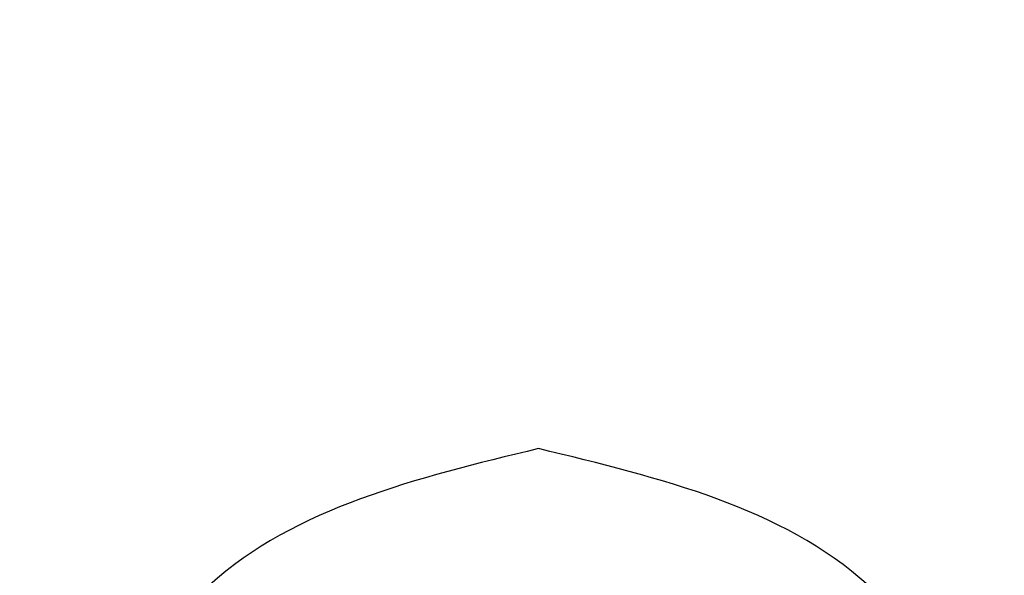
# Model space of a CAD drawing. Header units: inches. Extents: x -832 to -627, y -264 to 26.
# Tile 12 of 23: x -763.771 to -763.312, y -55.119 to -54.86. Entities that reach past the tile are written whole.
import ezdxf

# ---------------------------------------------------------------- set-up
doc = ezdxf.new("R2010")
doc.units = ezdxf.units.IN

# ---------------------------------------------------------------- blocks, each defined once
blk = doc.blocks.new('MEMBRANA__2', base_point=(-797.2500010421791, -81.75000026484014))
at = {"color": 7, "linetype": 'Continuous'}
for points in [[(-763.960760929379, -55.42816791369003), (-763.9619007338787, -55.42689125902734), (-763.9630713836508, -55.4255767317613), (-763.9642725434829, -55.42422451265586), (-763.9655038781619, -55.42283478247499), (-763.966765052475, -55.42140772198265), (-763.9680557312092, -55.41994351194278), (-763.9693755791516, -55.41844233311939), (-763.9707242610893, -55.41690436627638), (-763.9721014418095, -55.41532979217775), (-763.9735067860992, -55.41371879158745), (-763.9749399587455, -55.41207154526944), (-763.9764006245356, -55.41038823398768), (-763.9778884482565, -55.40866903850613), (-763.9794030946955, -55.40691413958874), (-763.9809442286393, -55.40512371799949), (-763.9825115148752, -55.40329795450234), (-763.9841046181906, -55.40143702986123), (-763.9857232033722, -55.39954112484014), (-763.9873669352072, -55.39761042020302), (-763.9890354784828, -55.39564509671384), (-763.9907284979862, -55.39364533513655), (-763.9924456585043, -55.39161131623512), (-763.9941866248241, -55.3895432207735), (-763.9959510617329, -55.38744122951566), (-763.9977386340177, -55.38530552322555), (-763.9995490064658, -55.38313628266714), (-764.0013818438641, -55.38093368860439), (-764.0032368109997, -55.37869792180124), (-764.0051135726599, -55.37642916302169), (-764.0070117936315, -55.37412759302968), (-764.0089311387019, -55.37179339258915), (-764.0108712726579, -55.36942674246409), (-764.0128318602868, -55.36702782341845), (-764.0148125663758, -55.36459681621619), (-764.016813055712, -55.36213390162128), (-764.0188329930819, -55.35963926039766), (-764.0208720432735, -55.35711307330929), (-764.0229298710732, -55.35455552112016), (-764.0250061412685, -55.35196678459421), (-764.0271005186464, -55.3493470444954), (-764.0292126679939, -55.34669648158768), (-764.0313422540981, -55.34401527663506), (-764.0334889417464, -55.34130361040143), (-764.0356523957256, -55.33856166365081), (-764.0378322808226, -55.33578961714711), (-764.0400282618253, -55.33298765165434), (-764.0422400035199, -55.33015594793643), (-764.0444671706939, -55.32729468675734), (-764.0467094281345, -55.32440404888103), (-764.0489664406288, -55.32148421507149), (-764.0512378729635, -55.31853536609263), (-764.0535233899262, -55.31555768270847), (-764.0558226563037, -55.31255134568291), (-764.0581353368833, -55.30951653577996), (-764.060461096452, -55.30645343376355), (-764.0627995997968, -55.30336222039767), (-764.0651505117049, -55.30024307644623), (-764.0675134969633, -55.29709618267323), (-764.0698882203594, -55.29392171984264), (-764.0722743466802, -55.29071986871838), (-764.0746715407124, -55.28749081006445), (-764.0770794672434, -55.28423472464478), (-764.0794977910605, -55.28095179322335), (-764.0819261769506, -55.27764219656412), (-764.0843642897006, -55.27430611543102), (-764.0868117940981, -55.27094373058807), (-764.0892683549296, -55.26755522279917), (-764.0917336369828, -55.26414077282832), (-764.0942073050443, -55.26070056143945), (-764.0966890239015, -55.25723476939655), (-764.0991784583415, -55.25374357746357), (-764.1016752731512, -55.25022716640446), (-764.1041791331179, -55.2466857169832), (-764.1066897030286, -55.24311940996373), (-764.1092066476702, -55.23952842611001), (-764.1117296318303, -55.23591294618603), (-764.1142583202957, -55.23227315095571), (-764.1167923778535, -55.22860922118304), (-764.1193314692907, -55.22492133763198), (-764.1218752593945, -55.22120968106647), (-764.1244234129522, -55.21747443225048), (-764.1269755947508, -55.21371577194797), (-764.1295314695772, -55.20993388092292), (-764.1320907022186, -55.20612893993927), (-764.1346529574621, -55.20230112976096), (-764.1372179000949, -55.19845063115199), (-764.1397851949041, -55.19457762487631), (-764.1423545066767, -55.19068229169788), (-764.1449255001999, -55.18676481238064), (-764.1474978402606, -55.18282536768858), (-764.1500711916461, -55.17886413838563), (-764.1526452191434, -55.17488130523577), (-764.1552195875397, -55.17087704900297), (-764.157793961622, -55.16685155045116), (-764.1603680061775, -55.16280499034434), (-764.1629413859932, -55.15873754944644), (-764.1655137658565, -55.15464940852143), (-764.168084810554, -55.15054074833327), (-764.1706541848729, -55.1464117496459), (-764.1732215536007, -55.14226259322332), (-764.1757865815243, -55.13809345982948), (-764.1783489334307, -55.13390453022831), (-764.180908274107, -55.12969598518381), (-764.1834642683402, -55.1254680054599), (-764.1860165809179, -55.12122077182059), (-764.1885648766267, -55.11695446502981), (-764.1911088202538, -55.11266926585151), (-764.1936480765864, -55.10836535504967), (-764.1961823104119, -55.10404291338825), (-764.1987111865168, -55.09970212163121), (-764.2012343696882, -55.09534316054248), (-764.2037515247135, -55.09096621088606), (-764.2062623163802, -55.0865714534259), (-764.2087664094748, -55.08215906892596), (-764.2112634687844, -55.07772923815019), (-764.2137531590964, -55.07328214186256), (-764.2162351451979, -55.06881796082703), (-764.2187090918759, -55.06433687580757), (-764.221174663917, -55.0598390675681), (-764.2236315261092, -55.05532471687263), (-764.2260793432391, -55.05079400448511), (-764.2285177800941, -55.04624711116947), (-764.2309465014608, -55.04168421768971), (-764.2333651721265, -55.03710550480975), (-764.2357734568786, -55.03251115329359), (-764.2381710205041, -55.02790134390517), (-764.2405575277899, -55.02327625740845), (-764.2429326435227, -55.01863607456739), (-764.2452960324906, -55.01398097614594), (-764.2476473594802, -55.0093111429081), (-764.2499862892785, -55.00462675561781), (-764.2523124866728, -54.99992799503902), (-764.2546256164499, -54.99521504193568), (-764.2569253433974, -54.99048807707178), (-764.2592113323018, -54.98574728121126), (-764.2614832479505, -54.98099283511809), (-764.2637407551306, -54.97622491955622), (-764.2659835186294, -54.97144371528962), (-764.2682112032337, -54.96664940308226), (-764.2704234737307, -54.96184216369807), (-764.2726199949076, -54.95702217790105), (-764.2748004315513, -54.95218962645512), (-764.276964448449, -54.94734469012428), (-764.2791117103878, -54.94248754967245), (-764.2812418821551, -54.93761838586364), (-764.2833546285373, -54.93273737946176), (-764.2854496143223, -54.9278447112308), (-764.2875265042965, -54.92294056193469), (-764.2895849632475, -54.91802511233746), (-764.2916246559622, -54.91309854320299), (-764.2936452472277, -54.90816103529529), (-764.295646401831, -54.90321276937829), (-764.2976277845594, -54.89825392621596), (-764.2995890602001, -54.89328468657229), (-764.3015298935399, -54.88830523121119), (-764.3034499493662, -54.88331574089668), (-764.3053488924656, -54.87831639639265), (-764.3072263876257, -54.87330737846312), (-764.3090820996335, -54.86828886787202), (-764.3109156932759, -54.86326104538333), (-764.3127268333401, -54.85822409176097), (-764.3145151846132, -54.85317818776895), (-764.3162804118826, -54.84812351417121), (-764.318022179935, -54.84306025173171), (-764.3197401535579, -54.8379885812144), (-764.3214339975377, -54.83290868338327), (-764.3231033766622, -54.82782073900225), (-764.3247479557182, -54.82272492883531), (-764.3263673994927, -54.81762143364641), (-764.3279613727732, -54.81251043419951), (-764.3295295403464, -54.80739211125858), (-764.3310715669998, -54.80226664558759), (-764.3325871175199, -54.79713421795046), (-764.3340758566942, -54.79199500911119), (-764.3355374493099, -54.78684919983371), (-764.3369715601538, -54.781696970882), (-764.3383778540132, -54.77653850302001), (-764.3397559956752, -54.77137397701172), (-764.3411056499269, -54.76620357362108), (-764.3424264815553, -54.76102747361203), (-764.3437181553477, -54.75584585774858), (-764.3449803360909, -54.75065890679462), (-764.3462126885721, -54.74546680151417), (-764.3474148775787, -54.74026972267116), (-764.3485865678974, -54.73506785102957), (-764.3497274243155, -54.72986136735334), (-764.3508371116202, -54.72465045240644), (-764.3519152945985, -54.71943528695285), (-764.352961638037, -54.71421605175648), (-764.353975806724, -54.70899292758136), (-764.3549574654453, -54.70376609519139), (-764.3559062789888, -54.69853573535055), (-764.3568219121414, -54.69330202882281), (-764.3576677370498, -54.68828453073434), (-764.3584825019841, -54.68326328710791), (-764.3592659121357, -54.67823745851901), (-764.3600176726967, -54.67320620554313), (-764.3607374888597, -54.66816868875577), (-764.3614250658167, -54.66312406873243), (-764.3620801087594, -54.65807150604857), (-764.3627023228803, -54.65301016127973), (-764.3632914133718, -54.64793919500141), (-764.3638470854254, -54.64285776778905), (-764.3643690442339, -54.6377650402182), (-764.3648569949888, -54.63266017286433), (-764.3653106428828, -54.62754232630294), (-764.3657296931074, -54.62241066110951), (-764.3661138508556, -54.61726433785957), (-764.3664628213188, -54.61210251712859), (-764.3667763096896, -54.60692435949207), (-764.3670540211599, -54.60172902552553), (-764.3672956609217, -54.5965156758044), (-764.3675009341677, -54.59128347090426), (-764.3676695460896, -54.58603157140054), (-764.3678012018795, -54.58075913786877), (-764.3678956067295, -54.57546533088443), (-764.367952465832, -54.57014931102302), (-764.367971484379, -54.56481023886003), (-764.3679524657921, -54.56043028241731), (-764.3678955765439, -54.55605945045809), (-764.3678010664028, -54.55169820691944), (-764.3676691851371, -54.54734701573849), (-764.3675001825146, -54.5430063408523), (-764.3672943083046, -54.53867664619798), (-764.3670518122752, -54.53435839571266), (-764.3667729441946, -54.5300520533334), (-764.3664579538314, -54.52575808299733), (-764.3661070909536, -54.52147694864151), (-764.3657206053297, -54.51720911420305), (-764.3652987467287, -54.51295504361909), (-764.3648417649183, -54.5087152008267), (-764.3643499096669, -54.50449004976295), (-764.3638234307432, -54.50028005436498), (-764.3632625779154, -54.49608567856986), (-764.362667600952, -54.49190738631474), (-764.3620387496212, -54.48774564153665), (-764.3613762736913, -54.4836009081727), (-764.3606804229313, -54.47947365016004), (-764.3599514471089, -54.47536433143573), (-764.3591895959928, -54.47127341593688), (-764.3583951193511, -54.46720136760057), (-764.3575682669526, -54.46314865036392), (-764.3567092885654, -54.45911572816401), (-764.3558184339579, -54.45510306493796), (-764.3548959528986, -54.45111112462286), (-764.3539420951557, -54.44714037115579), (-764.3529571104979, -54.44319126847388), (-764.3519412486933, -54.4392642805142), (-764.3508947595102, -54.43535987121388), (-764.3496871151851, -54.4310158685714), (-764.348441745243, -54.42670066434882), (-764.3471590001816, -54.42241417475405), (-764.3458392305, -54.41815631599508), (-764.3444827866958, -54.41392700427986), (-764.3430900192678, -54.40972615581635), (-764.3416612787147, -54.4055536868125), (-764.3401969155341, -54.40140951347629), (-764.3386972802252, -54.39729355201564), (-764.3371627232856, -54.39320571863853), (-764.3355935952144, -54.38914592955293), (-764.3339902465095, -54.38511410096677), (-764.3323530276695, -54.38111014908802), (-764.3306822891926, -54.37713399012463), (-764.3289783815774, -54.37318554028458), (-764.3272416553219, -54.36926471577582), (-764.3254724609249, -54.3653714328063), (-764.3236711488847, -54.36150560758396), (-764.3218380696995, -54.35766715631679), (-764.3199735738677, -54.35385599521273), (-764.3180780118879, -54.35007204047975), (-764.3161517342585, -54.3463152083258), (-764.3141950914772, -54.34258541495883), (-764.3122084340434, -54.33888257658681), (-764.3101921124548, -54.3352066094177), (-764.30814647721, -54.33155742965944), (-764.3060718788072, -54.32793495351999), (-764.3039686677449, -54.32433909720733), (-764.3018371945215, -54.3207697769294), (-764.2996778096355, -54.31722690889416), (-764.297490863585, -54.31371040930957), (-764.2952767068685, -54.31022019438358), (-764.2930356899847, -54.30675618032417), (-764.2907681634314, -54.30331828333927), (-764.2884744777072, -54.29990641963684), (-764.2861549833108, -54.29652050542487), (-764.28381003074, -54.29316045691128), (-764.2814399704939, -54.28982619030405), (-764.2790451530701, -54.28651762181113), (-764.2766259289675, -54.28323466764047), (-764.2741826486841, -54.27997724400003), (-764.271715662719, -54.2767452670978), (-764.2692253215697, -54.27353865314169), (-764.2667119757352, -54.27035731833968), (-764.2641759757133, -54.26720117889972), (-764.2616176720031, -54.26407015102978), (-764.2590374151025, -54.26096415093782), (-764.2564355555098, -54.25788309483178), (-764.2538124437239, -54.25482689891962), (-764.2511684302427, -54.25179547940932), (-764.2485038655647, -54.24878875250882), (-764.2458191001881, -54.24580663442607), (-764.2431144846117, -54.24284904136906), (-764.2403903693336, -54.2399158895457), (-764.2376471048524, -54.23700709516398), (-764.234885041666, -54.23412257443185), (-764.2321045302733, -54.23126224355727), (-764.2293059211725, -54.2284260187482), (-764.2264895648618, -54.22561381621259), (-764.2236558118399, -54.2228255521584), (-764.2208050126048, -54.22006114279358), (-764.2179375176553, -54.2173205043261), (-764.2150536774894, -54.21460355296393), (-764.2121538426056, -54.211910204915), (-764.2092383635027, -54.20924037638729), (-764.2063075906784, -54.20659398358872), (-764.2033618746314, -54.2039709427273), (-764.20040156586, -54.20137117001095), (-764.1974270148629, -54.19879458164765), (-764.194438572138, -54.19624109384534), (-764.1914365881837, -54.19371062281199), (-764.188421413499, -54.19120308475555), (-764.1853933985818, -54.18871839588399), (-764.1823528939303, -54.18625647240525), (-764.1793002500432, -54.18381723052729), (-764.176235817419, -54.18140058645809), (-764.1731599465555, -54.17900645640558), (-764.1700729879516, -54.17663475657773), (-764.1669752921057, -54.17428540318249), (-764.1638672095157, -54.17195831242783), (-764.1607490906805, -54.16965340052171), (-764.1576212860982, -54.16737058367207), (-764.1544841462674, -54.16510977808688), (-764.1513380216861, -54.16287089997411), (-764.1481832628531, -54.16065386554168), (-764.1450202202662, -54.15845859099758), (-764.1418492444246, -54.15628499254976), (-764.1386706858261, -54.15413298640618), (-764.1354848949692, -54.15200248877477), (-764.1322922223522, -54.14989341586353), (-764.1290930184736, -54.14780568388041), (-764.1258876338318, -54.14573920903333), (-764.1226764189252, -54.14369390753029), (-764.1194597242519, -54.14166969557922), (-764.1162379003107, -54.13966648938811), (-764.1130112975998, -54.13768420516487), (-764.1097802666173, -54.13572275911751), (-764.106545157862, -54.13378206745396), (-764.103306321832, -54.13186204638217), (-764.1000641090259, -54.1299626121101), (-764.0968188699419, -54.12808368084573), (-764.0935709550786, -54.12622516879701), (-764.0903207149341, -54.12438699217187), (-764.0870685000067, -54.12256906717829), (-764.0838146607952, -54.12077131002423), (-764.0805595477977, -54.11899363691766), (-764.0773035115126, -54.1172359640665), (-764.0740469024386, -54.11549820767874), (-764.0707900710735, -54.11378028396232), (-764.0675333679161, -54.11208210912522), (-764.0642771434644, -54.11040359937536), (-764.0610217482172, -54.10874467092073), (-764.057767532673, -54.10710523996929), (-764.0545148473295, -54.10548522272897), (-764.0512640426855, -54.10388453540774), (-764.0480154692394, -54.10230309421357), (-764.0447694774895, -54.1007408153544), (-764.0415264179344, -54.09919761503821), (-764.038286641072, -54.0976734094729), (-764.035050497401, -54.09616811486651), (-764.0318183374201, -54.09468164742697), (-764.0285905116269, -54.09321392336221), (-764.0253673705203, -54.0917648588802), (-764.0221492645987, -54.09033437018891), (-764.0189365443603, -54.08892237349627), (-764.0157295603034, -54.08752878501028), (-764.0125286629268, -54.08615352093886), (-764.0093342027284, -54.08479649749), (-764.0061465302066, -54.08345763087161), (-764.0029659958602, -54.0821368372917), (-763.9997929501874, -54.08083403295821), (-763.9966277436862, -54.07954913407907), (-763.9934707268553, -54.07828205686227), (-763.9903222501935, -54.07703271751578), (-763.9871826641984, -54.07580103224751), (-763.9840523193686, -54.07458691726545), (-763.9809315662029, -54.07339028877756), (-763.9778207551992, -54.07221106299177), (-763.9747202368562, -54.07104915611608), (-763.9716303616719, -54.06990448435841), (-763.9685514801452, -54.06877696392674), (-763.9654839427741, -54.06766651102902), (-763.9624281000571, -54.06657304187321), (-763.9593843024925, -54.06549647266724), (-763.9563529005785, -54.06443671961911), (-763.953334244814, -54.06339369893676), (-763.9503286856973, -54.06236732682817), (-763.947336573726, -54.06135751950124), (-763.9443582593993, -54.06036419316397), (-763.9413940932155, -54.05938726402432), (-763.9384444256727, -54.05842664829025), (-763.9355096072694, -54.05748226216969), (-763.9325899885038, -54.05655402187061), (-763.9296859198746, -54.05564184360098), (-763.9267977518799, -54.05474564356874), (-763.9239258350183, -54.05386533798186), (-763.921070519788, -54.05300084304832), (-763.9182321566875, -54.05215207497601), (-763.9154110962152, -54.05131894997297), (-763.9126076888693, -54.05050138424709), (-763.9098222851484, -54.04969929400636), (-763.9070552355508, -54.04891259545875), (-763.9043068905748, -54.04814120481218), (-763.9015776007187, -54.04738503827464), (-763.898867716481, -54.04664401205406), (-763.8961775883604, -54.04591804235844), (-763.8935075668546, -54.04520704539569), (-763.8908580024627, -54.0445109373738), (-763.8882292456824, -54.04382963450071), (-763.8856216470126, -54.0431630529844), (-763.8830355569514, -54.04251110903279), (-763.8804713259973, -54.04187371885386), (-763.8779293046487, -54.04125079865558), (-763.8754098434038, -54.04064226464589), (-763.8729132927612, -54.04004803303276), (-763.870440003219, -54.03946802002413), (-763.8679903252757, -54.03890214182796), (-763.8655646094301, -54.03835031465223), (-763.8631632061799, -54.03781245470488), (-763.8607864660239, -54.03728847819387), (-763.8584347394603, -54.03677830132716), (-763.8561083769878, -54.03628184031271), (-763.8538077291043, -54.03579901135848), (-763.8515331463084, -54.0353297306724), (-763.8492849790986, -54.03487391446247), (-763.847063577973, -54.03443147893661), (-763.8448692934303, -54.03400234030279), (-763.8427024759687, -54.033586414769), (-763.8405634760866, -54.03318361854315), (-763.8384526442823, -54.03279386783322), (-763.8363703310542, -54.03241707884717), (-763.8343168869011, -54.03205316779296), (-763.8322926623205, -54.03170205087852), (-763.8302980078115, -54.03136364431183), (-763.8283332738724, -54.03103786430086), (-763.8263988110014, -54.03072462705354), (-763.824494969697, -54.03042384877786), (-763.8226221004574, -54.03013544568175), (-763.820780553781, -54.02985933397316), (-763.8189706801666, -54.02959542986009), (-763.8171928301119, -54.02934364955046), (-763.8154473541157, -54.02910390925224), (-763.8137346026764, -54.02887612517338), (-763.8120549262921, -54.02866021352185), (-763.8104086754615, -54.02845609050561), (-763.8087962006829, -54.0282636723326), (-763.8072178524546, -54.02808287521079), (-763.805673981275, -54.02791361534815), (-763.8041649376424, -54.02775580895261), (-763.8026910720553, -54.02760937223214), (-763.801252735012, -54.0274742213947), (-763.7998502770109, -54.02735027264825), (-763.7984840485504, -54.02723744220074), (-763.7977320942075, -54.02717890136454), (-763.7969890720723, -54.02712382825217), (-763.796252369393, -54.02707220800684), (-763.7955193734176, -54.02702402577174), (-763.7947874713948, -54.02697926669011), (-763.7940540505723, -54.02693791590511), (-763.7933164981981, -54.02689995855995), (-763.792572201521, -54.02686537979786), (-763.7918185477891, -54.02683416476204), (-763.7910529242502, -54.02680629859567), (-763.7902727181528, -54.02678176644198), (-763.789475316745, -54.02676055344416), (-763.788658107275, -54.02674264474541), (-763.7878184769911, -54.02672802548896), (-763.7869538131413, -54.02671668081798), (-763.786061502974, -54.0267085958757), (-763.7851389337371, -54.02670375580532), (-763.7841834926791, -54.02670214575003), (-763.7840201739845, -54.02670272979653), (-763.783823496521, -54.02670447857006), (-763.7835951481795, -54.02670738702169), (-763.7833368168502, -54.02671145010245), (-763.7830501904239, -54.02671666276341), (-763.7827369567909, -54.02672301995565), (-763.7823988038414, -54.02673051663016), (-763.782037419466, -54.02673914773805), (-763.7816544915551, -54.02674890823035), (-763.781251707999, -54.02675979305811), (-763.7808307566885, -54.02677179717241), (-763.7803933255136, -54.02678491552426), (-763.7799411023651, -54.02679914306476), (-763.7794757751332, -54.02681447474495), (-763.7789990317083, -54.02683090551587), (-763.7785125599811, -54.02684843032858), (-763.7780180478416, -54.02686704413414), (-763.7775171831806, -54.02688674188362), (-763.7770116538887, -54.02690751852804), (-763.7765031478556, -54.02692936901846), (-763.7759933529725, -54.02695228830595), (-763.7737192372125, -54.02706761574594), (-763.7714533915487, -54.02720372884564), (-763.7691961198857, -54.02736017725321), (-763.7669477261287, -54.02753651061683), (-763.7647085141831, -54.02773227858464), (-763.7624787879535, -54.02794703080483), (-763.7602588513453, -54.02818031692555), (-763.7580490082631, -54.02843168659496), (-763.7558495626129, -54.02870068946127), (-763.7536608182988, -54.02898687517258), (-763.7514830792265, -54.02928979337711), (-763.7493166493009, -54.029608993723), (-763.7471618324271, -54.02994402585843), (-763.7450189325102, -54.03029443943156), (-763.7428882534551, -54.03065978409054), (-763.7407700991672, -54.03103960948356), (-763.7386647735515, -54.03143346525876), (-763.7365725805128, -54.03184090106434), (-763.7344938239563, -54.03226146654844), (-763.7324288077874, -54.03269471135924), (-763.7303778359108, -54.03314018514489), (-763.7283412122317, -54.03359743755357), (-763.7263192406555, -54.03406601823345), (-763.7243122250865, -54.03454547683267), (-763.7223204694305, -54.03503536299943), (-763.7203442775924, -54.03553522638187), (-763.7183839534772, -54.03604461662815), (-763.7164398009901, -54.03656308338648), (-763.7145121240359, -54.03709017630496), (-763.7126012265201, -54.03762544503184), (-763.7107074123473, -54.03816843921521), (-763.708830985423, -54.03871870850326), (-763.7069722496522, -54.03927580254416), (-763.7051315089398, -54.03983927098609), (-763.703309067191, -54.0404086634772), (-763.7015052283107, -54.04098352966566), (-763.6997202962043, -54.04156341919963), (-763.6979545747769, -54.04214788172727), (-763.6962083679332, -54.04273646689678), (-763.6944819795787, -54.04332872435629), (-763.692775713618, -54.04392420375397), (-763.6910898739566, -54.04452245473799), (-763.6894247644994, -54.04512302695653), (-763.6877806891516, -54.04572547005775), (-763.6861579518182, -54.0463293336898), (-763.6845568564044, -54.04693416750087), (-763.682977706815, -54.04753952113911), (-763.6814208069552, -54.04814494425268), (-763.6798864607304, -54.04874998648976), (-763.6783749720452, -54.04935419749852), (-763.6768866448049, -54.04995712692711), (-763.6754217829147, -54.0505583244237), (-763.6739806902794, -54.05115733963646), (-763.6725636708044, -54.05175372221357), (-763.6711710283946, -54.05234702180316), (-763.6698030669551, -54.05293678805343), (-763.6684600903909, -54.05352257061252), (-763.6671424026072, -54.05410391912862), (-763.6658503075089, -54.05468038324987), (-763.6645841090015, -54.05525151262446), (-763.6633441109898, -54.05581685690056), (-763.6621306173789, -54.0563759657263), (-763.6609439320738, -54.05692838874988), (-763.6597843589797, -54.05747367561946), (-763.6586522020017, -54.0580113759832), (-763.6575477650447, -54.05854103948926), (-763.656471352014, -54.0590622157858), (-763.6554232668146, -54.05957445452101), (-763.6544038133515, -54.06007730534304), (-763.6534132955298, -54.06057031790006), (-763.6524520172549, -54.06105304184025), (-763.6515202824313, -54.06152502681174), (-763.6506183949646, -54.06198582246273), (-763.6497466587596, -54.06243497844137), (-763.6489053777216, -54.06287204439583), (-763.6480948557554, -54.06329656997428), (-763.6473153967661, -54.06370810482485), (-763.646567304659, -54.06410619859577), (-763.6458508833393, -54.06449040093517), (-763.6451664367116, -54.06486026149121), (-763.6445142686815, -54.06521532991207), (-763.6438946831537, -54.06555515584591), (-763.6433079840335, -54.06587928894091), (-763.6427544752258, -54.0661872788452), (-763.6422344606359, -54.06647867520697), (-763.6417482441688, -54.06675302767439), (-763.6412961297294, -54.06700988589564), (-763.6408784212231, -54.06724879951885), (-763.6404954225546, -54.0674693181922), (-763.6401474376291, -54.06767099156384), (-763.639834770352, -54.06785336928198), (-763.639557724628, -54.06801600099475), (-763.6393166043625, -54.06815843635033), (-763.6391117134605, -54.06828022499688), (-763.6389433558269, -54.06838091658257), (-763.6388118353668, -54.06846006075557), (-763.6387174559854, -54.06851720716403), (-763.6386605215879, -54.06855190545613), (-763.6386413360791, -54.06856370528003)], [(-763.5290901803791, -55.05954245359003), (-763.6823970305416, -55.12319013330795), (-763.745786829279, -55.27675185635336), (-763.6823970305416, -55.43016987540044), (-763.5290901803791, -55.49379702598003)], [(-763.5290901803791, -55.49379702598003), (-763.375481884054, -55.43016986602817), (-763.312049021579, -55.27675178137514), (-763.3754818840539, -55.12319012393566), (-763.5290901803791, -55.05954245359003)]]:
    blk.add_spline(points, degree=3, dxfattribs=at)
blk = doc.blocks.new('Scatola_Lae__3', base_point=(-798.4500010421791, -82.95000026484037))
blk.add_blockref('MEMBRANA__2', (-797.2500010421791, -81.75000026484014))
blk = doc.blocks.new('pannello_Comandi_a_muro__4', base_point=(-798.4500010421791, -82.95000026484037))
blk.add_blockref('Scatola_Lae__3', (-798.4500010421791, -82.95000026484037))
blk = doc.blocks.new('Davanti1', base_point=(-744.0000001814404, -43.99999999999))
blk.add_blockref('pannello_Comandi_a_muro__4', (-798.4500010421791, -82.95000026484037))

msp = doc.modelspace()

# ---------------------------------------------------------------- block references
msp.add_blockref('Davanti1', (-744.0000001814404, -43.99999999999))

doc.saveas('drawing.dxf')
